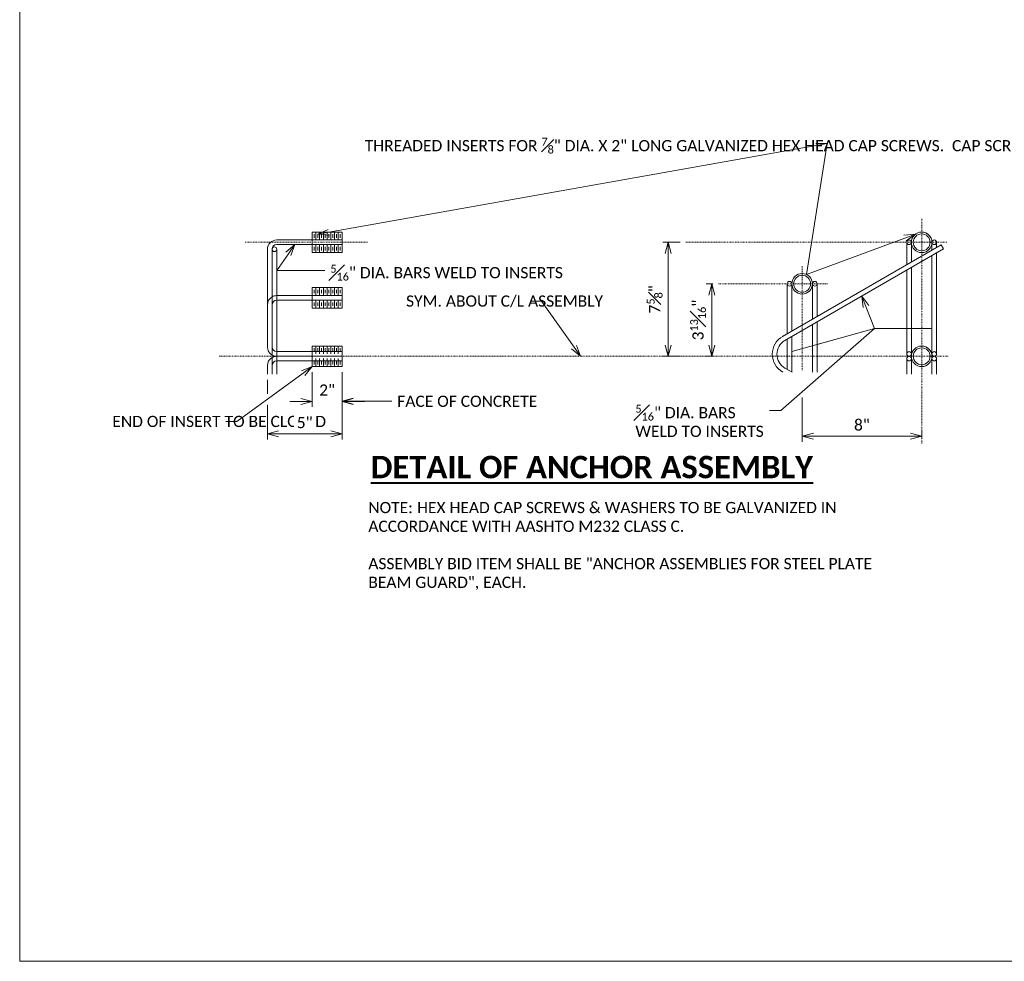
# Model space of a CAD drawing. Extents: x 0 to 1583, y 0 to 252.
# Tile 1 of 10: x 0 to 132, y 0 to 126. Entities that reach past the tile are written whole.
import ezdxf
from ezdxf import colors
from ezdxf.entities.mleader import LeaderData, LeaderLine
from ezdxf.math import Vec2, Vec3

# ---------------------------------------------------------------- set-up
doc = ezdxf.new("R2010")
doc.units = 0
doc.header["$MEASUREMENT"] = 0
doc.linetypes.add('Wisdot4', pattern=[0.28125, 0.125, -0.0625, 0.03125, -0.0625])
for name, color, linetype, lineweight in [('B_ANNO_DIM', 7, 'Continuous', 18), ('B_ANNO_TEXT', 7, 'Continuous', 18), ('B_ANNO_TEXT_TITLE', 7, 'Continuous', 40), ('B_CNTR', 1, 'Wisdot4', 18), ('B_STEEL', 92, 'Continuous', 18)]:
    doc.layers.add(name, color=color, linetype=linetype, lineweight=lineweight)
doc.layers.add('B_ANNO_NOPLOT', color=47, linetype='Continuous', lineweight=18, plot=False)
doc.styles.add('Annotative', font='calibri.ttf', dxfattribs={"height": 0.0625})
doc.styles.get("Standard").update_dxf_attribs({"font": 'calibri.ttf'})
doc.styles.add('Title', font='calibrib.ttf', dxfattribs={"height": 0.125})
doc.dimstyles.new('Annotative', dxfattribs={"dimscale": 0, "dimtxt": 0.0625, "dimasz": 0.0625, "dimexe": 0.03125, "dimexo": 0.03125, "dimgap": 0.03125, "dimtad": 1, "dimdec": 3, "dimzin": 3, "dimdsep": 46, "dimlunit": 4, "dimtxsty": 'Annotative', "dimblk": 'OPEN30', "dimcen": 0.03125, "dimclrd": 256, "dimclre": 256, "dimclrt": 256, "dimaunit": 1, "dimadec": 0, "dimazin": 3, "dimtfac": 0.75, "dimtdec": 3, "dimtofl": 0, "dimtmove": 0, "dimatfit": 3, "dimldrblk": 'OPEN30', "dimfxl": 1, "dimtfill": 1, "dimfrac": 1, "dimtolj": 1, "dimtzin": 0, "dimlwd": -1, "dimlwe": -1, "dimarcsym": 0})

# ---------------------------------------------------------------- blocks, each defined once
blk = doc.blocks.new('_Open30')
at = {"color": 0, "linetype": 'ByBlock', "lineweight": -2}
for p, q in [((-1, 0.268), (0, 0)), ((0, 0), (-1, -0.268)), ((0, 0), (-1, 0))]:
    blk.add_line(p, q, dxfattribs=at)
blk = doc.blocks.new('*D258')
at = {"layer": 'B_ANNO_DIM', "transparency": 16777216}
for p, q in [((33.16, 77.81), (33.16, 75.95)), ((43.16, 78.83), (43.16, 69.82)), ((33.16, 74.45), (33.16, 69.82)), ((34.66, 70.57), (41.66, 70.57))]:
    blk.add_line(p, q, dxfattribs=at)
at = {"layer": 'Defpoints', "color": 0, "transparency": 16777216}
for p in [(43.16, 79.58), (33.16, 78.56), (43.16, 70.57)]:
    blk.add_point(p, dxfattribs=at)
at = {"layer": 'B_ANNO_DIM', "transparency": 16777216, "xscale": 1.5, "yscale": 1.5, "zscale": 1.5, "rotation": 180}
blk.add_blockref('_Open30', (33.16, 70.57), dxfattribs=at)
at = {"layer": 'B_ANNO_DIM', "transparency": 16777216, "xscale": 1.5, "yscale": 1.5, "zscale": 1.5}
blk.add_blockref('_Open30', (43.16, 70.57), dxfattribs=at)
at = {"layer": 'B_ANNO_DIM', "transparency": 16777216, "insert": (38.16, 72.08), "char_height": 1.5, "attachment_point": 5, "style": 'Annotative', "bg_fill": 3, "box_fill_scale": 1.25, "bg_fill_color": 256, "bg_fill_true_color": 13158600, "bg_fill_transparency": 0}
blk.add_mtext('\\A1;5"', dxfattribs=at)
blk = doc.blocks.new('*D257')
at = {"layer": 'B_ANNO_DIM', "transparency": 16777216}
for p, q in [((39.16, 78.83), (39.16, 74.18)), ((43.16, 78.83), (43.16, 74.18)), ((37.66, 74.93), (36.16, 74.93)), ((44.66, 74.93), (46.16, 74.93))]:
    blk.add_line(p, q, dxfattribs=at)
at = {"layer": 'Defpoints', "color": 0, "transparency": 16777216}
for p in [(39.16, 79.58), (43.16, 79.58)]:
    blk.add_point(p, dxfattribs=at)
at = {"layer": 'B_ANNO_DIM', "transparency": 16777216, "xscale": 1.5, "yscale": 1.5, "zscale": 1.5}
blk.add_blockref('_Open30', (39.16, 74.93), dxfattribs=at)
at = {"layer": 'B_ANNO_DIM', "transparency": 16777216, "xscale": 1.5, "yscale": 1.5, "zscale": 1.5, "rotation": 180}
blk.add_blockref('_Open30', (43.16, 74.93), dxfattribs=at)
at = {"layer": 'B_ANNO_DIM', "transparency": 16777216, "insert": (41.16, 76.44), "char_height": 1.5, "attachment_point": 5, "style": 'Annotative', "bg_fill": 3, "box_fill_scale": 1.25, "bg_fill_color": 256, "bg_fill_true_color": 13158600, "bg_fill_transparency": 0}
blk.add_mtext('\\A1;2"', dxfattribs=at)
at = {"layer": 'Defpoints', "color": 0, "transparency": 16777216}
blk.add_point((43.16, 74.93), dxfattribs=at)
blk = doc.blocks.new('*D259')
at = {"layer": 'B_ANNO_DIM', "transparency": 16777216}
for p, q in [((88.43, 96.21), (86.09, 96.21)), ((86.84, 94.71), (86.84, 82.46)), ((88.43, 80.96), (86.09, 80.96))]:
    blk.add_line(p, q, dxfattribs=at)
at = {"layer": 'Defpoints', "color": 0, "transparency": 16777216}
for p in [(89.18, 96.21), (86.84, 80.96), (89.18, 80.96)]:
    blk.add_point(p, dxfattribs=at)
at = {"layer": 'B_ANNO_DIM', "transparency": 16777216, "xscale": 1.5, "yscale": 1.5, "zscale": 1.5}
for p, rotation in [((86.84, 96.21), 90), ((86.84, 80.96), 270)]:
    blk.add_blockref('_Open30', p, dxfattribs=dict(at, rotation=rotation))
at = {"layer": 'B_ANNO_DIM', "transparency": 16777216, "insert": (85.01, 88.58), "char_height": 1.5, "attachment_point": 5, "rotation": 90, "style": 'Annotative', "bg_fill": 3, "box_fill_scale": 1.25, "bg_fill_color": 256, "bg_fill_true_color": 13158600, "bg_fill_transparency": 0}
blk.add_mtext('\\A1;7{\\H0.7x;\\S5#8;}"', dxfattribs=at)
blk = doc.blocks.new('*D260')
at = {"layer": 'B_ANNO_DIM', "transparency": 16777216}
for p, q in [((92.82, 90.66), (91.91, 90.66)), ((92.66, 89.16), (92.66, 82.46)), ((92.82, 80.96), (91.91, 80.96))]:
    blk.add_line(p, q, dxfattribs=at)
at = {"layer": 'Defpoints', "color": 0, "transparency": 16777216}
for p in [(93.57, 90.66), (93.57, 80.96)]:
    blk.add_point(p, dxfattribs=at)
at = {"layer": 'B_ANNO_DIM', "transparency": 16777216, "xscale": 1.5, "yscale": 1.5, "zscale": 1.5}
for p, rotation in [((92.66, 90.66), 90), ((92.66, 80.96), 270)]:
    blk.add_blockref('_Open30', p, dxfattribs=dict(at, rotation=rotation))
at = {"layer": 'B_ANNO_DIM', "transparency": 16777216, "insert": (90.82, 85.81), "char_height": 1.5, "attachment_point": 5, "rotation": 90, "style": 'Annotative', "bg_fill": 3, "box_fill_scale": 1.25, "bg_fill_color": 256, "bg_fill_true_color": 13158600, "bg_fill_transparency": 0}
blk.add_mtext('\\A1;3{\\H0.7x;\\S13#16;}"', dxfattribs=at)
at = {"layer": 'Defpoints', "color": 0, "transparency": 16777216}
blk.add_point((92.66, 80.96), dxfattribs=at)
blk = doc.blocks.new('*D256')
at = {"layer": 'B_ANNO_DIM', "transparency": 16777216}
for p, q in [((104.77, 75.46), (104.77, 69.5)), ((106.27, 70.25), (119.27, 70.25)), ((120.77, 70.05), (120.77, 71))]:
    blk.add_line(p, q, dxfattribs=at)
at = {"layer": 'Defpoints', "color": 0, "transparency": 16777216}
for p in [(104.77, 76.21), (120.77, 70.25), (120.77, 69.3)]:
    blk.add_point(p, dxfattribs=at)
at = {"layer": 'B_ANNO_DIM', "transparency": 16777216, "xscale": 1.5, "yscale": 1.5, "zscale": 1.5, "rotation": 180}
blk.add_blockref('_Open30', (104.77, 70.25), dxfattribs=at)
at = {"layer": 'B_ANNO_DIM', "transparency": 16777216, "xscale": 1.5, "yscale": 1.5, "zscale": 1.5}
blk.add_blockref('_Open30', (120.77, 70.25), dxfattribs=at)
at = {"layer": 'B_ANNO_DIM', "transparency": 16777216, "insert": (112.77, 71.76), "char_height": 1.5, "attachment_point": 5, "style": 'Annotative', "bg_fill": 3, "box_fill_scale": 1.25, "bg_fill_color": 256, "bg_fill_true_color": 13158600, "bg_fill_transparency": 0}
blk.add_mtext('\\A1;8"', dxfattribs=at)
blk = doc.blocks.new('*U255')
at = {"layer": 'B_CNTR'}
for p, q in [((30.1712, 96.213), (46.6332, 96.213)), ((104.7668, 93.0277), (104.7668, 79.0417))]:
    blk.add_line(p, q, dxfattribs=at)
at = {"layer": 'B_STEEL'}
for p, q in [((43.1612, 97.589), (39.1612, 97.589)), ((39.1612, 97.589), (39.1612, 94.837)), ((39.6612, 97.589), (39.6612, 96.525)), ((40.1612, 97.589), (40.1612, 96.525)), ((40.6612, 97.589), (40.6612, 96.525)), ((41.1612, 97.589), (41.1612, 96.525)), ((41.6612, 97.589), (41.6612, 96.525)), ((42.1612, 97.589), (42.1612, 96.525)), ((42.6612, 97.589), (42.6612, 96.525)), ((43.1612, 97.589), (43.1612, 94.837)), ((34.4092, 96.525), (43.1612, 96.525)), ((39.4112, 97.289), (39.4112, 96.828)), ((39.9112, 97.289), (39.9112, 96.828)), ((40.4112, 97.289), (40.4112, 96.828)), ((40.9112, 97.289), (40.9112, 96.828)), ((41.4112, 97.289), (41.4112, 96.828)), ((41.9112, 97.289), (41.9112, 96.828)), ((42.4112, 97.289), (42.4112, 96.828)), ((42.9112, 97.289), (42.9112, 96.828)), ((33.1612, 95.277), (33.1612, 82.207)), ((33.7852, 95.277), (33.7852, 87.647)), ((34.4092, 95.901), (43.1612, 95.901)), ((39.4112, 95.137), (39.4112, 95.598)), ((39.6612, 94.837), (39.6612, 95.901)), ((39.9112, 95.137), (39.9112, 95.598)), ((40.1612, 94.837), (40.1612, 95.901)), ((40.4112, 95.137), (40.4112, 95.598)), ((40.6612, 94.837), (40.6612, 95.901)), ((40.9112, 95.137), (40.9112, 95.598)), ((41.1612, 94.837), (41.1612, 95.901)), ((41.4112, 95.137), (41.4112, 95.598)), ((41.6612, 94.837), (41.6612, 95.901)), ((41.9112, 95.137), (41.9112, 95.598)), ((42.1612, 94.837), (42.1612, 95.901)), ((42.4112, 95.137), (42.4112, 95.598)), ((42.6612, 94.837), (42.6612, 95.901)), ((42.9112, 95.137), (42.9112, 95.598)), ((102.1428, 83.6137), (123.3748, 95.8617)), ((102.4548, 83.0737), (123.6868, 95.3217)), ((118.7668, 96.2088), (118.7668, 93.2035)), ((119.3908, 96.2088), (119.3908, 93.5635)), ((122.1428, 96.2088), (122.1428, 95.151)), ((122.7668, 96.2088), (122.7668, 95.511)), ((123.3748, 95.8617), (123.6868, 95.3217)), ((43.1612, 94.837), (39.1612, 94.837)), ((122.1428, 94.431), (122.1428, 81.2668)), ((122.7668, 94.791), (122.7668, 81.2668)), ((118.7668, 92.4835), (118.7668, 81.2668)), ((119.3908, 92.8435), (119.3908, 80.9588)), ((43.1612, 90.145), (39.1612, 90.145)), ((39.1612, 90.145), (39.1612, 87.393)), ((39.4112, 89.845), (39.4112, 89.384)), ((39.6612, 90.145), (39.6612, 89.081)), ((39.9112, 89.845), (39.9112, 89.384)), ((40.1612, 90.145), (40.1612, 89.081)), ((40.4112, 89.845), (40.4112, 89.384)), ((40.6612, 90.145), (40.6612, 89.081)), ((40.9112, 89.845), (40.9112, 89.384)), ((41.1612, 90.145), (41.1612, 89.081)), ((41.4112, 89.845), (41.4112, 89.384)), ((41.6612, 90.145), (41.6612, 89.081)), ((41.9112, 89.845), (41.9112, 89.384)), ((42.1612, 90.145), (42.1612, 89.081)), ((42.4112, 89.845), (42.4112, 89.384)), ((42.6612, 90.145), (42.6612, 89.081)), ((42.9112, 89.845), (42.9112, 89.384)), ((43.1612, 90.145), (43.1612, 87.393)), ((102.7668, 90.6607), (102.7668, 83.9737)), ((103.3908, 90.6607), (103.3908, 84.3337)), ((106.1428, 90.6607), (106.1428, 85.9212)), ((106.7668, 90.6607), (106.7668, 86.2811)), ((34.4092, 89.081), (43.1612, 89.081)), ((34.4092, 88.457), (43.1612, 88.457)), ((39.6612, 87.393), (39.6612, 88.457)), ((40.1612, 87.393), (40.1612, 88.457)), ((40.6612, 87.393), (40.6612, 88.457)), ((41.1612, 87.393), (41.1612, 88.457)), ((41.6612, 87.393), (41.6612, 88.457)), ((42.1612, 87.393), (42.1612, 88.457)), ((42.6612, 87.393), (42.6612, 88.457)), ((43.1612, 87.393), (39.1612, 87.393)), ((39.4112, 87.693), (39.4112, 88.154)), ((39.9112, 87.693), (39.9112, 88.154)), ((40.4112, 87.693), (40.4112, 88.154)), ((40.9112, 87.693), (40.9112, 88.154)), ((41.4112, 87.693), (41.4112, 88.154)), ((41.9112, 87.693), (41.9112, 88.154)), ((42.4112, 87.693), (42.4112, 88.154)), ((42.9112, 87.693), (42.9112, 88.154)), ((106.1428, 85.2012), (106.1428, 78.85)), ((106.7668, 85.5612), (106.7668, 78.85)), ((102.7668, 83.2537), (102.7668, 79.2098)), ((103.3908, 83.6137), (103.3908, 78.85)), ((43.1612, 82.335), (39.1612, 82.335)), ((39.4112, 82.035), (39.4112, 81.574)), ((39.6612, 82.335), (39.6612, 81.271)), ((39.9112, 82.035), (39.9112, 81.574)), ((40.1612, 82.335), (40.1612, 81.271)), ((40.4112, 82.035), (40.4112, 81.574)), ((40.6612, 82.335), (40.6612, 81.271)), ((40.9112, 82.035), (40.9112, 81.574)), ((41.1612, 82.335), (41.1612, 81.271)), ((41.4112, 82.035), (41.4112, 81.574)), ((41.6612, 82.335), (41.6612, 81.271)), ((41.9112, 82.035), (41.9112, 81.574)), ((42.1612, 82.335), (42.1612, 81.271)), ((42.4112, 82.035), (42.4112, 81.574)), ((42.6612, 82.335), (42.6612, 81.271)), ((42.9112, 82.035), (42.9112, 81.574)), ((34.4092, 81.583), (43.1612, 81.583)), ((34.4092, 80.959), (43.1612, 80.959)), ((118.7668, 78.5598), (118.7668, 80.6428)), ((119.3908, 78.5598), (119.3908, 80.9508)), ((122.1428, 78.5598), (122.1428, 80.6428)), ((122.7668, 78.5598), (122.7668, 80.6428)), ((34.4092, 80.335), (43.1612, 80.335)), ((102.4548, 79.3897), (103.4138, 78.8367))]:
    blk.add_line(p, q, dxfattribs=at)
for centre, radius in [((120.7672, 96.209), 1.375), ((119.0792, 96.209), 0.312), ((120.7672, 96.209), 1.1326), ((122.4552, 96.209), 0.312), ((34.0972, 95.277), 0.312), ((103.0792, 90.6609), 0.312), ((104.7672, 90.6609), 1.375), ((104.7672, 90.6609), 1.1326), ((106.4552, 90.6609), 0.312), ((120.7672, 80.959), 1.375), ((120.7672, 80.959), 1.1326), ((119.0792, 81.267), 0.312), ((119.0792, 80.643), 0.312), ((122.4552, 81.267), 0.312), ((122.4552, 80.643), 0.312)]:
    blk.add_circle(centre, radius, dxfattribs=at)
for centre, radius, start, end in [((34.4092, 95.277), 1.248, 90, 180), ((34.4092, 95.277), 0.624, 90, 180), ((34.4092, 87.833), 1.248, 119.995403, 180), ((34.4092, 87.833), 1.248, 90, 120), ((34.4092, 87.833), 0.624, 90, 180), ((103.5172, 81.2319), 2.75, 119.426997, 240.573006), ((103.5172, 81.2319), 2.126, 119.978242, 240.021756), ((34.4092, 82.207), 1.248, 180, 240.004597), ((34.4092, 82.207), 0.624, 180, 270), ((34.4092, 82.207), 1.248, 240, 270), ((34.4092, 79.711), 1.248, 90, 120)]:
    blk.add_arc(centre, radius, start, end, dxfattribs=at)
at = {"layer": 'B_ANNO_TEXT', "insert": (46.6779, 61.4687), "char_height": 1.5, "width": 67.574557, "attachment_point": 1, "style": 'Annotative'}
blk.add_mtext('NOTE:^I HEX HEAD CAP SCREWS & WASHERS TO BE GALVANIZED IN ACCORDANCE WITH AASHTO M232 CLASS C. \\P\\PASSEMBLY BID ITEM SHALL BE "ANCHOR ASSEMBLIES FOR STEEL PLATE BEAM GUARD", EACH.', dxfattribs=at)
at = {"layer": 'B_ANNO_DIM'}
ml = blk.add_multileader_mtext('Standard', dxfattribs=at)
ml.set_content('\\A1;THREADED INSERTS FOR {\\H0.7x;\\S7#8;}" DIA. X 2" LONG GALVANIZED HEX HEAD CAP SCREWS.  CAP SCREWS TO BE THREADED A MIN. OF 1{\\H0.7x;\\S7#8;}" AND SHALL BE SUPPLIED, INCLUDING WASHERS, WITH ASSEMBLY.  INSERTS TO BE THREADED A MINIMUM OF 1{\\H0.7x;\\S3#4;}".', color=256)
ml.set_leader_properties(color=256, linetype='ByLayer', lineweight=-1)
ml.set_arrow_properties(name='OPEN30')
ml.build(insert=Vec2(0, 0))
ml.multileader.update_dxf_attribs({"dogleg_length": 0.0625, "arrow_head_size": 1.5, "scale": 24})
ctx = ml.context
ctx.base_point, ctx.scale, ctx.char_height, ctx.arrow_head_size, ctx.landing_gap_size, ctx.plane_origin = Vec3(45.4503, 109.4382), 24, 1.5, 1.5, 0.75, Vec3(39.9112, 97.289)
notes = []
notes.append((ctx, [(1, (1, 1, 0), (108.1076, 109.4382), (-1, 0), 1.5, [(0, [(39.9112, 97.289)], 0, []), (2, [(119.9374, 97.3054), (105.3481, 91.9072)], 0, [])])]))
ctx.mtext.insert, ctx.mtext.width, ctx.mtext.flow_direction = Vec3(46.2003, 110.1991), 64.053674, 5
ml = blk.add_multileader_mtext('Standard', dxfattribs=at)
ml.set_content('\\A1;{\\H0.7x;\\S5#16;}" DIA. BARS WELD TO INSERTS', color=256)
ml.set_leader_properties(color=256, linetype='ByLayer', lineweight=-1)
ml.set_arrow_properties(name='OPEN30')
ml.build(insert=Vec2(0, 0))
ml.multileader.update_dxf_attribs({"dogleg_length": 0.0625, "arrow_head_size": 1.5, "scale": 24})
ctx = ml.context
ctx.base_point, ctx.scale, ctx.char_height, ctx.arrow_head_size, ctx.landing_gap_size, ctx.plane_origin = Vec3(40.8464, 92.437), 24, 1.5, 1.5, 0.75, Vec3(36.8365, 95.901)
notes.append((ctx, [(0, (1, 1, 0), (39.3464, 92.437), (1, 0), 1.5, [(1, [(36.8365, 95.901), (34.4092, 92.437)], 0, [])])]))
ctx.mtext.insert, ctx.mtext.flow_direction = Vec3(41.5964, 93.198), 5
ml = blk.add_multileader_mtext('Standard', dxfattribs=at)
ml.set_content('SYM. ABOUT C/L ASSEMBLY', color=256)
ml.set_leader_properties(color=256, linetype='ByLayer', lineweight=-1)
ml.set_arrow_properties(name='OPEN30')
ml.build(insert=Vec2(0, 0))
ml.multileader.update_dxf_attribs({"dogleg_length": 0.0625, "arrow_head_size": 1.5, "scale": 24})
ctx = ml.context
ctx.base_point, ctx.scale, ctx.char_height, ctx.arrow_head_size, ctx.landing_gap_size, ctx.plane_origin = Vec3(50.9811, 88.3378), 24, 1.5, 1.5, 0.75, Vec3(75.0963, 80.959)
notes.append((ctx, [(0, (1, 1, 0), (69.8522, 88.3378), (-1, 0), 1.5, [(0, [(75.0963, 80.959)], 0, [])])]))
ctx.mtext.insert, ctx.mtext.width, ctx.mtext.flow_direction = Vec3(51.7311, 89.0988), 16.271057, 5
ml = blk.add_multileader_mtext('Standard', dxfattribs=at)
ml.set_content('END OF INSERT TO BE CLOSED', color=256)
ml.set_leader_properties(color=256, linetype='ByLayer', lineweight=-1)
ml.set_arrow_properties(name='OPEN30')
ml.build(insert=Vec2(0, 0))
ml.multileader.update_dxf_attribs({"dogleg_length": 0.0625, "arrow_head_size": 1.5, "scale": 24})
ctx = ml.context
ctx.base_point, ctx.scale, ctx.char_height, ctx.arrow_head_size, ctx.landing_gap_size, ctx.plane_origin = Vec3(11.6584, 72.2285), 24, 1.5, 1.5, 0.75, Vec3(39.1612, 79.583)
notes.append((ctx, [(0, (1, 1, 0), (29.0896, 72.2285), (-1, 0), 1.5, [(0, [(39.1612, 79.583)], 0, [])])]))
ctx.mtext.insert, ctx.mtext.width, ctx.mtext.flow_direction = Vec3(12.4084, 72.9895), 15.488923, 5
for ctx, leaders in notes:
    for number, flags, end, landing, length, lines in leaders:
        leader = LeaderData()
        leader.index, (leader.has_last_leader_line, leader.has_dogleg_vector, leader.attachment_direction) = number, flags
        leader.last_leader_point, leader.dogleg_vector, leader.dogleg_length = Vec3(end), Vec3(landing), length
        for number, points, colour, breaks in lines:
            line = LeaderLine()
            line.index, line.vertices, line.color, line.breaks = number, Vec3.list(points), colors.encode_raw_color(colour), breaks
            leader.lines.append(line)
        ctx.leaders.append(leader)
dim = blk.add_linear_dim(base=(86.8365, 80.959), p1=(89.1772, 96.209), p2=(89.1772, 80.959), angle=90, text='7{\\H0.7x;\\S5#8;}"', dimstyle='Annotative', dxfattribs=at)
dim.commit()
dim.dimension.update_dxf_attribs({"geometry": '*D259', "text_midpoint": (85.0149, 88.584)})
for base, p1, p2, text, picture, middle in [((43.1612, 70.5725), (33.1612, 78.564), (43.1612, 79.583), '5"', '*D258', (38.1612, 72.0834)), ((120.7672, 70.2454), (104.7672, 76.2084), (120.7672, 69.303), '8"', '*D256', (112.7672, 71.7638))]:
    dim = blk.add_linear_dim(base=base, p1=p1, p2=p2, text=text, dimstyle='Annotative', dxfattribs=at)
    dim.commit()
    dim.dimension.update_dxf_attribs({"geometry": picture, "text_midpoint": middle})
at = {"layer": 'B_CNTR'}
for p, q in [((120.7672, 99.3448), (120.7672, 69.303)), ((89.1772, 96.209), (124.1682, 96.209))]:
    blk.add_line(p, q, dxfattribs=at)
at = {"layer": 'B_STEEL'}
for p, q in [((33.7852, 78.564), (33.7852, 95.277)), ((34.4092, 95.277), (34.4092, 78.564)), ((33.1612, 79.711), (33.1612, 78.564))]:
    blk.add_line(p, q, dxfattribs=at)
for radius, start in [(1.248, 119.995403), (0.624, 90)]:
    blk.add_arc((34.4092, 79.711), radius, start, 180, dxfattribs=at)
at = {"layer": 'B_ANNO_DIM'}
dim = blk.add_linear_dim(base=(92.6561, 80.959), p1=(93.5702, 90.6607), p2=(93.5702, 80.959), angle=90, text='3{\\H0.7x;\\S13#16;}"', dimstyle='Annotative', dxfattribs=at)
dim.commit()
dim.dimension.update_dxf_attribs({"geometry": '*D260', "text_midpoint": (90.8197, 85.8099)})
dim = blk.add_linear_dim(base=(43.1612, 74.9334), p1=(39.1612, 79.583), p2=(43.1612, 79.583), text='2"', dimstyle='Annotative', dxfattribs=at)
dim.commit()
dim.dimension.update_dxf_attribs({"geometry": '*D257', "text_midpoint": (41.1612, 76.4409)})
at = {"layer": 'B_CNTR'}
for p, q in [((93.5702, 90.6607), (108.1682, 90.6607)), ((26.7263, 80.959), (124.3225, 80.959))]:
    blk.add_line(p, q, dxfattribs=at)
at = {"layer": 'B_STEEL'}
for p, q in [((39.1612, 82.335), (39.1612, 79.583)), ((43.1612, 82.335), (43.1612, 79.583)), ((39.6612, 79.583), (39.6612, 80.647)), ((40.1612, 79.583), (40.1612, 80.647)), ((40.6612, 79.583), (40.6612, 80.647)), ((41.1612, 79.583), (41.1612, 80.647)), ((41.6612, 79.583), (41.6612, 80.647)), ((42.1612, 79.583), (42.1612, 80.647)), ((42.6612, 79.583), (42.6612, 80.647)), ((43.1612, 79.583), (39.1612, 79.583)), ((39.4112, 79.883), (39.4112, 80.344)), ((39.9112, 79.883), (39.9112, 80.344)), ((40.4112, 79.883), (40.4112, 80.344)), ((40.9112, 79.883), (40.9112, 80.344)), ((41.4112, 79.883), (41.4112, 80.344)), ((41.9112, 79.883), (41.9112, 80.344)), ((42.4112, 79.883), (42.4112, 80.344)), ((42.9112, 79.883), (42.9112, 80.344))]:
    blk.add_line(p, q, dxfattribs=at)
at = {"layer": 'B_ANNO_DIM'}
ml = blk.add_multileader_mtext('Standard', dxfattribs=at)
ml.set_content('\\A1;{\\H0.7x;\\S5#16;}" DIA. BARS\\PWELD TO INSERTS ', color=256)
ml.set_leader_properties(color=256, linetype='ByLayer', lineweight=-1)
ml.set_arrow_properties(name='OPEN30')
ml.build(insert=Vec2(0, 0))
ml.multileader.update_dxf_attribs({"dogleg_length": 0.0625, "arrow_head_size": 1.5, "scale": 24})
ctx = ml.context
ctx.base_point, ctx.scale, ctx.char_height, ctx.arrow_head_size, ctx.landing_gap_size, ctx.plane_origin = Vec3(81.6871, 73.7027), 24, 1.5, 1.5, 0.75, Vec3(112.7583, 88.7445)
notes = []
notes.append((ctx, [(0, (1, 1, 0), (101.9001, 73.7027), (-1, 0), 1.5, [(4, [(112.7579, 89.0173), (114.446, 84.6674), (114.446, 84.6674), (122.1428, 84.6565), (114.446, 84.6674), (118.7672, 84.6674), (114.446, 84.6674), (103.3908, 81.5827), (114.446, 84.6674), (106.7668, 82.5247), (114.446, 84.6674)], 0, [])])]))
ctx.mtext.insert, ctx.mtext.flow_direction = Vec3(82.4371, 74.4636), 5
ml = blk.add_multileader_mtext('Standard', dxfattribs=at)
ml.set_content('FACE OF CONCRETE', color=256)
ml.set_leader_properties(color=256, linetype='ByLayer', lineweight=-1)
ml.set_arrow_properties(name='OPEN30')
ml.build(insert=Vec2(0, 0))
ml.multileader.update_dxf_attribs({"dogleg_length": 0.0625, "arrow_head_size": 1.5, "scale": 24})
ctx = ml.context
ctx.base_point, ctx.scale, ctx.char_height, ctx.arrow_head_size, ctx.landing_gap_size, ctx.plane_origin = Vec3(49.8077, 74.9334), 24, 1.5, 1.5, 0.75, Vec3(43.1612, 74.9334)
notes.append((ctx, [(0, (1, 1, 0), (48.3077, 74.9334), (1, 0), 1.5, [(0, [(43.1612, 74.9334)], 0, [])])]))
ctx.mtext.insert, ctx.mtext.flow_direction = Vec3(50.5577, 75.6943), 5
for ctx, leaders in notes:
    for number, flags, end, landing, length, lines in leaders:
        leader = LeaderData()
        leader.index, (leader.has_last_leader_line, leader.has_dogleg_vector, leader.attachment_direction) = number, flags
        leader.last_leader_point, leader.dogleg_vector, leader.dogleg_length = Vec3(end), Vec3(landing), length
        for number, points, colour, breaks in lines:
            line = LeaderLine()
            line.index, line.vertices, line.color, line.breaks = number, Vec3.list(points), colors.encode_raw_color(colour), breaks
            leader.lines.append(line)
        ctx.leaders.append(leader)
at = {"layer": 'B_ANNO_TEXT_TITLE', "insert": (46.9957, 67.6358), "char_height": 3, "attachment_point": 1, "line_spacing_factor": 0.8, "style": 'Title', "bg_fill": 2}
blk.add_mtext('{\\LDETAIL OF ANCHOR ASSEMBLY}', dxfattribs=at)
at = {"layer": 'B_ANNO_NOPLOT', "flags": 128}
blk.add_lwpolyline([(0, 0), (0, 252), (323.9277, 252), (323.9277, 238.8552), (378, 238.8552), (378, 40.4996), (316.5708, 40.4996), (316.5708, 0)], close=True, dxfattribs=at)

msp = doc.modelspace()

# ---------------------------------------------------------------- block references
msp.add_blockref('*U255', (0, 0))

doc.saveas('drawing.dxf')
